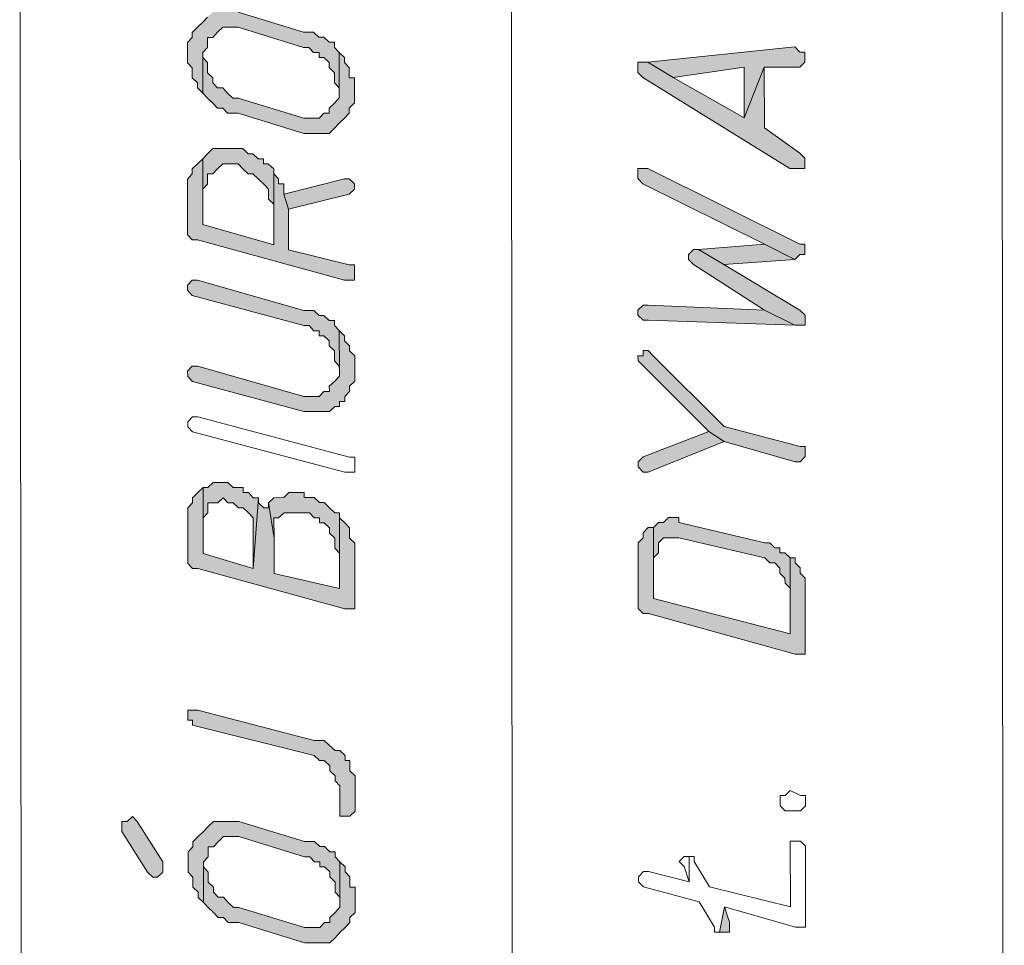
# Model space of a CAD drawing. Header units: inches. Extents: x -5850 to 5646, y 8947 to 13007.
# Tile 32 of 256: x -3538 to -3456, y 9702 to 9780. Entities that reach past the tile are written whole.
import ezdxf

# ---------------------------------------------------------------- set-up
doc = ezdxf.new("R2010")
doc.units = ezdxf.units.IN
doc.header["$MEASUREMENT"] = 0
for name, color, linetype in [('at_Entity', 7, 'Continuous'), ('at_Rect', 7, 'Continuous'), ('at_Solid', 7, 'Continuous')]:
    doc.layers.add(name, color=color, linetype=linetype)

msp = doc.modelspace()

# ---------------------------------------------------------------- hatches: boundary and pattern name
at = {"layer": 'at_Solid', "lineweight": 20}
for points in [[(-3523.782, 9776.776), (-3523.782, 9775.934), (-3523.391, 9775.511), (-3523.39, 9774.663), (-3522.944, 9774.245), (-3522.943, 9773.821), (-3522.497, 9773.398), (-3522.5, 9776.777), (-3522.11, 9777.201), (-3522.111, 9778.049), (-3521.664, 9778.049), (-3521.275, 9778.468), (-3520.829, 9778.892), (-3519.546, 9778.893), (-3514.08, 9777.209), (-3513.634, 9777.209), (-3513.243, 9776.786), (-3512.797, 9776.786), (-3512.796, 9776.362), (-3512.406, 9776.362), (-3511.96, 9775.945), (-3511.959, 9775.521), (-3511.513, 9775.097), (-3511.512, 9774.255), (-3511.121, 9773.832), (-3511.121, 9773.408), (-3511.124, 9776.787), (-3511.515, 9777.211), (-3511.515, 9777.635), (-3511.961, 9777.634), (-3512.408, 9778.058), (-3512.798, 9778.057), (-3513.244, 9778.475), (-3514.081, 9778.474), (-3519.547, 9780.159), (-3521.666, 9780.157), (-3522.112, 9779.733), (-3522.502, 9779.315), (-3522.948, 9778.89), (-3523.394, 9778.466), (-3523.393, 9778.048), (-3523.783, 9777.624), (-3523.783, 9777.2)], [(-3485.349, 9775.968), (-3483.234, 9774.699), (-3477.324, 9775.552), (-3477.32, 9771.33), (-3475.634, 9775.553), (-3472.673, 9775.556), (-3472.256, 9775.98), (-3472.256, 9776.822), (-3472.675, 9776.822), (-3473.099, 9777.245)], [(-3522.497, 9773.398), (-3522.106, 9772.98), (-3521.66, 9772.557), (-3521.269, 9772.133), (-3520.823, 9772.134), (-3520.432, 9771.71), (-3519.54, 9771.711), (-3514.073, 9770.026), (-3511.954, 9770.028), (-3511.509, 9770.452), (-3511.119, 9770.876), (-3510.673, 9771.301), (-3510.283, 9771.719), (-3510.283, 9772.143), (-3509.838, 9772.567), (-3509.838, 9773.409), (-3509.839, 9774.675), (-3510.286, 9774.675), (-3510.286, 9775.522), (-3510.677, 9775.946), (-3510.677, 9776.364), (-3511.124, 9776.787), (-3511.121, 9773.408), (-3511.121, 9772.99), (-3511.511, 9772.566), (-3511.956, 9772.142), (-3511.956, 9771.718), (-3512.402, 9771.717), (-3512.792, 9771.299), (-3514.075, 9771.298), (-3519.541, 9772.982), (-3519.987, 9772.982), (-3520.434, 9773.4), (-3520.824, 9773.823), (-3521.27, 9773.823), (-3521.661, 9774.246), (-3521.661, 9774.665), (-3522.108, 9775.088), (-3522.109, 9775.936), (-3522.499, 9776.353), (-3522.5, 9776.777)], [(-3486.196, 9775.544), (-3486.196, 9775.12), (-3485.772, 9774.697), (-3473.513, 9767.107), (-3472.248, 9767.108), (-3472.248, 9767.956), (-3472.667, 9768.373), (-3475.63, 9770.484), (-3475.634, 9775.553), (-3477.32, 9771.33), (-3483.234, 9774.699), (-3485.349, 9775.968), (-3486.197, 9775.968)], [(-3522.492, 9767.911), (-3522.49, 9765.373), (-3522.1, 9765.798), (-3522.1, 9766.64), (-3521.654, 9766.64), (-3521.264, 9767.064), (-3520.819, 9767.488), (-3519.536, 9767.49), (-3519.145, 9767.066), (-3518.699, 9766.643), (-3518.308, 9766.643), (-3517.862, 9766.225), (-3517.415, 9765.802), (-3517.025, 9765.378), (-3517.024, 9764.531), (-3516.578, 9764.113), (-3516.574, 9760.734), (-3516.58, 9767.068), (-3517.027, 9767.492), (-3517.417, 9767.491), (-3517.417, 9767.915), (-3517.863, 9767.915), (-3518.31, 9768.333), (-3518.7, 9768.332), (-3519.147, 9768.756), (-3521.656, 9768.754), (-3522.102, 9768.329)], [(-3523.772, 9765.372), (-3523.769, 9761.993), (-3523.769, 9761.569), (-3523.378, 9761.151), (-3522.932, 9761.152), (-3510.661, 9757.783), (-3509.824, 9757.784), (-3509.825, 9758.626), (-3509.826, 9759.05), (-3510.272, 9759.05), (-3515.347, 9760.311), (-3515.35, 9763.69), (-3515.742, 9764.956), (-3515.743, 9765.803), (-3516.189, 9765.803), (-3516.189, 9766.227), (-3516.58, 9766.645), (-3516.58, 9767.068), (-3516.574, 9760.734), (-3522.487, 9762.418), (-3522.492, 9767.911), (-3522.938, 9767.487), (-3523.383, 9767.062), (-3523.383, 9766.639), (-3523.773, 9766.22), (-3523.773, 9765.796)], [(-3486.188, 9766.672), (-3486.188, 9766.254), (-3485.764, 9765.83), (-3475.621, 9760.77), (-3473.083, 9759.501), (-3472.659, 9759.925), (-3472.241, 9759.926), (-3472.242, 9760.773), (-3472.66, 9760.773), (-3485.341, 9767.096), (-3486.189, 9767.096)], [(-3515.742, 9764.956), (-3515.35, 9763.69), (-3510.277, 9764.961), (-3509.831, 9765.385), (-3509.832, 9765.809), (-3510.278, 9766.232), (-3510.668, 9766.232)], [(-3481.114, 9760.341), (-3478.999, 9759.078), (-3473.083, 9759.501), (-3475.621, 9760.77)], [(-3481.955, 9759.493), (-3481.531, 9759.075), (-3475.616, 9755.277), (-3473.078, 9754.014), (-3472.236, 9754.015), (-3472.237, 9754.857), (-3472.655, 9755.28), (-3478.999, 9759.078), (-3481.114, 9760.341), (-3481.532, 9760.341), (-3481.955, 9759.917)], [(-3523.765, 9756.924), (-3523.374, 9756.501), (-3514.059, 9753.977), (-3513.613, 9753.978), (-3513.222, 9753.554), (-3512.776, 9753.555), (-3512.776, 9753.131), (-3512.385, 9753.131), (-3511.939, 9752.713), (-3511.939, 9752.289), (-3511.492, 9751.866), (-3511.491, 9751.024), (-3511.101, 9750.601), (-3511.1, 9750.177), (-3511.103, 9753.556), (-3511.494, 9753.98), (-3511.494, 9754.398), (-3511.94, 9754.397), (-3512.387, 9754.821), (-3512.777, 9754.82), (-3513.224, 9755.244), (-3514.06, 9755.243), (-3522.929, 9757.772), (-3523.375, 9757.772), (-3523.765, 9757.348)], [(-3486.178, 9754.844), (-3485.754, 9754.421), (-3485.33, 9754.421), (-3473.078, 9754.014), (-3475.616, 9755.277), (-3485.331, 9755.693), (-3485.755, 9755.692), (-3486.178, 9755.268)], [(-3523.758, 9749.742), (-3523.368, 9749.318), (-3514.053, 9746.795), (-3511.934, 9746.797), (-3511.488, 9747.221), (-3511.098, 9747.221), (-3511.098, 9747.645), (-3510.652, 9747.645), (-3510.652, 9748.064), (-3510.262, 9748.488), (-3510.263, 9748.912), (-3509.817, 9749.33), (-3509.818, 9750.178), (-3509.819, 9751.444), (-3510.265, 9751.867), (-3510.266, 9752.291), (-3510.656, 9752.714), (-3510.657, 9753.133), (-3511.103, 9753.556), (-3511.1, 9750.177), (-3511.1, 9749.753), (-3511.49, 9749.329), (-3511.936, 9748.91), (-3511.935, 9748.486), (-3512.381, 9748.486), (-3512.771, 9748.062), (-3514.054, 9748.061), (-3522.923, 9750.59), (-3523.369, 9750.59), (-3523.759, 9750.165)], [(-3486.174, 9751.047), (-3485.75, 9750.623), (-3480.252, 9745.135), (-3478.986, 9744.294), (-3473.068, 9742.61), (-3472.644, 9742.61), (-3472.226, 9743.035), (-3472.227, 9743.453), (-3472.227, 9743.877), (-3472.645, 9743.876), (-3478.987, 9745.56), (-3484.903, 9751.466), (-3485.327, 9751.889), (-3485.751, 9751.889), (-3485.751, 9751.465), (-3486.175, 9751.465)], [(-3486.166, 9742.175), (-3485.742, 9741.751), (-3485.318, 9741.751), (-3478.986, 9744.294), (-3480.252, 9745.135), (-3485.743, 9743.023), (-3486.167, 9742.598)], [(-3523.748, 9737.92), (-3523.745, 9734.54), (-3523.744, 9734.117), (-3523.354, 9733.693), (-3522.907, 9733.693), (-3510.636, 9730.325), (-3509.8, 9730.326), (-3509.804, 9734.553), (-3509.805, 9735.819), (-3510.251, 9736.236), (-3510.252, 9737.084), (-3510.643, 9737.508), (-3511.089, 9737.931), (-3511.09, 9738.349), (-3511.084, 9732.014), (-3516.55, 9733.275), (-3516.553, 9736.231), (-3517.001, 9739.192), (-3517.001, 9738.768), (-3517.391, 9738.767), (-3517.838, 9739.191), (-3517.838, 9739.609), (-3518.279, 9733.698), (-3522.462, 9734.96), (-3522.467, 9740.452), (-3522.913, 9740.028), (-3523.359, 9739.604), (-3523.358, 9739.186), (-3523.748, 9738.762), (-3523.748, 9738.338)], [(-3522.467, 9740.452), (-3522.465, 9737.921), (-3522.075, 9738.339), (-3522.076, 9739.187), (-3521.239, 9739.188), (-3520.794, 9739.606), (-3520.403, 9739.188), (-3519.957, 9739.189), (-3519.51, 9738.765), (-3519.12, 9738.766), (-3518.674, 9738.342), (-3518.283, 9737.925), (-3518.279, 9733.698), (-3517.838, 9739.609), (-3518.284, 9739.609), (-3518.675, 9740.032), (-3519.121, 9740.032), (-3519.122, 9740.455), (-3519.958, 9740.455), (-3520.404, 9740.878), (-3521.631, 9740.877), (-3522.077, 9740.453)], [(-3517.001, 9739.192), (-3516.553, 9736.231), (-3516.554, 9737.926), (-3516.164, 9737.926), (-3515.718, 9738.345), (-3513.599, 9738.347), (-3513.208, 9737.929), (-3512.762, 9737.929), (-3512.762, 9737.506), (-3512.371, 9737.506), (-3511.925, 9737.083), (-3511.925, 9736.659), (-3511.478, 9736.235), (-3511.477, 9735.393), (-3511.087, 9734.97), (-3511.084, 9732.014), (-3511.09, 9738.349), (-3511.48, 9738.349), (-3511.926, 9738.772), (-3512.373, 9739.196), (-3512.763, 9739.195), (-3513.21, 9739.613), (-3514.046, 9739.612), (-3514.047, 9740.036), (-3515.329, 9740.035), (-3515.719, 9739.611), (-3516.556, 9739.61)], [(-3484.89, 9737.107), (-3484.888, 9734.575), (-3484.47, 9734.994), (-3484.471, 9735.841), (-3484.048, 9736.26), (-3482.776, 9736.261), (-3475.598, 9734.583), (-3475.174, 9734.16), (-3474.75, 9734.16), (-3474.331, 9733.737), (-3474.331, 9733.313), (-3473.907, 9732.895), (-3473.906, 9732.471), (-3473.482, 9732.048), (-3473.479, 9728.245), (-3473.484, 9734.585), (-3473.909, 9735.003), (-3474.332, 9735.003), (-3474.333, 9735.426), (-3474.751, 9735.426), (-3475.175, 9735.85), (-3475.599, 9735.849), (-3482.777, 9737.532), (-3482.778, 9737.956), (-3483.625, 9737.955), (-3484.049, 9737.531), (-3484.473, 9737.531)], [(-3486.16, 9734.992), (-3486.156, 9730.771), (-3486.156, 9730.347), (-3485.732, 9729.924), (-3485.308, 9729.924), (-3473.053, 9726.556), (-3472.211, 9726.556), (-3472.217, 9732.897), (-3472.636, 9733.315), (-3472.636, 9733.738), (-3473.06, 9734.162), (-3473.061, 9734.586), (-3473.484, 9734.585), (-3473.479, 9728.245), (-3484.885, 9731.19), (-3484.89, 9737.107), (-3485.314, 9737.106), (-3485.738, 9736.682), (-3485.737, 9736.258), (-3486.161, 9735.84), (-3486.16, 9735.416)], [(-3523.733, 9721.441), (-3523.733, 9721.018), (-3523.342, 9721.018), (-3523.342, 9720.6), (-3513.191, 9718.071), (-3512.744, 9717.654), (-3512.354, 9717.654), (-3511.907, 9717.231), (-3511.907, 9716.807), (-3511.46, 9716.383), (-3511.46, 9715.96), (-3511.069, 9715.542), (-3511.067, 9713.004), (-3510.231, 9713.005), (-3509.785, 9713.429), (-3509.786, 9715.119), (-3509.787, 9716.385), (-3510.234, 9716.808), (-3510.235, 9717.656), (-3510.625, 9717.655), (-3510.625, 9718.074), (-3511.072, 9718.497), (-3511.462, 9718.497), (-3511.909, 9718.92), (-3512.355, 9719.344), (-3513.192, 9719.343), (-3522.897, 9721.866), (-3523.733, 9721.865)], [(-3529.245, 9712.146), (-3529.245, 9711.722), (-3527.123, 9708.345), (-3526.676, 9707.921), (-3526.286, 9707.922), (-3525.84, 9708.346), (-3525.841, 9709.194), (-3527.963, 9712.571), (-3528.354, 9712.989), (-3528.8, 9712.57), (-3529.246, 9712.57)], [(-3523.722, 9709.196), (-3523.721, 9708.348), (-3523.331, 9707.924), (-3523.33, 9707.082), (-3522.883, 9706.659), (-3522.883, 9706.235), (-3522.436, 9705.812), (-3522.439, 9709.197), (-3522.05, 9709.621), (-3522.05, 9710.463), (-3521.604, 9710.463), (-3521.214, 9710.882), (-3520.768, 9711.306), (-3519.486, 9711.307), (-3514.019, 9709.628), (-3513.573, 9709.628), (-3513.183, 9709.205), (-3512.737, 9709.205), (-3512.736, 9708.782), (-3512.346, 9708.782), (-3511.899, 9708.358), (-3511.899, 9707.935), (-3511.452, 9707.517), (-3511.452, 9706.669), (-3511.061, 9706.246), (-3511.061, 9705.822), (-3511.064, 9709.207), (-3511.454, 9709.63), (-3511.455, 9710.049), (-3511.901, 9710.048), (-3512.347, 9710.472), (-3512.738, 9710.471), (-3513.184, 9710.889), (-3514.021, 9710.888), (-3519.487, 9712.579), (-3521.606, 9712.577), (-3522.052, 9712.153), (-3522.442, 9711.728), (-3522.887, 9711.304), (-3523.333, 9710.88), (-3523.333, 9710.462), (-3523.723, 9710.038), (-3523.722, 9709.619)], [(-3522.436, 9705.812), (-3522.046, 9705.394), (-3521.599, 9704.97), (-3521.209, 9704.553), (-3520.762, 9704.553), (-3520.372, 9704.13), (-3519.479, 9704.13), (-3514.013, 9702.446), (-3511.894, 9702.447), (-3511.448, 9702.866), (-3511.058, 9703.29), (-3510.613, 9703.714), (-3510.223, 9704.139), (-3510.223, 9704.562), (-3509.777, 9704.981), (-3509.778, 9705.823), (-3509.779, 9707.094), (-3510.225, 9707.094), (-3510.226, 9707.936), (-3510.617, 9708.36), (-3510.617, 9708.783), (-3511.064, 9709.207), (-3511.061, 9705.822), (-3511.06, 9705.404), (-3511.45, 9704.98), (-3511.896, 9704.561), (-3511.896, 9704.137), (-3512.342, 9704.137), (-3512.732, 9703.713), (-3514.014, 9703.711), (-3519.481, 9705.396), (-3519.927, 9705.396), (-3520.373, 9705.814), (-3520.764, 9706.237), (-3521.21, 9706.237), (-3521.601, 9706.66), (-3521.601, 9707.084), (-3522.048, 9707.507), (-3522.048, 9708.349), (-3522.439, 9708.773), (-3522.439, 9709.197)], [(-3479.373, 9703.319), (-3478.525, 9703.319), (-3478.526, 9703.743), (-3478.526, 9704.167), (-3478.951, 9705.432)]]:
    msp.add_hatch(color=7, dxfattribs=at).paths.add_polyline_path(points)

# ---------------------------------------------------------------- linework, layer by layer
at = {"layer": 'at_Entity', "color": 7, "lineweight": 20}
for p, q in [((-3496.556, 9574.895), (-3496.785, 9831.293)), ((-3522.112, 9779.733), (-3522.502, 9779.315)), ((-3514.081, 9778.474), (-3519.547, 9780.159)), ((-3522.948, 9778.89), (-3523.394, 9778.466)), ((-3522.502, 9779.315), (-3522.948, 9778.89)), ((-3522.948, 9778.89), (-3522.948, 9778.89)), ((-3521.275, 9778.468), (-3520.829, 9778.892)), ((-3520.829, 9778.892), (-3519.546, 9778.893)), ((-3519.546, 9778.893), (-3514.08, 9777.209)), ((-3523.393, 9778.048), (-3523.783, 9777.624)), ((-3523.394, 9778.466), (-3523.393, 9778.048)), ((-3522.11, 9777.201), (-3522.111, 9778.049)), ((-3522.111, 9778.049), (-3521.664, 9778.049)), ((-3521.664, 9778.049), (-3521.275, 9778.468)), ((-3521.275, 9778.468), (-3521.275, 9778.468)), ((-3513.244, 9778.475), (-3514.081, 9778.474)), ((-3512.798, 9778.057), (-3513.244, 9778.475)), ((-3512.408, 9778.058), (-3512.798, 9778.057)), ((-3511.961, 9777.634), (-3512.408, 9778.058)), ((-3523.783, 9777.624), (-3523.783, 9777.2)), ((-3523.783, 9777.2), (-3523.782, 9776.776)), ((-3522.5, 9776.777), (-3522.11, 9777.201)), ((-3514.08, 9777.209), (-3513.634, 9777.209)), ((-3513.634, 9777.209), (-3513.243, 9776.786)), ((-3511.515, 9777.635), (-3511.961, 9777.634)), ((-3511.515, 9777.211), (-3511.515, 9777.635)), ((-3511.124, 9776.787), (-3511.515, 9777.211)), ((-3473.099, 9777.245), (-3485.349, 9775.968)), ((-3472.675, 9776.822), (-3473.099, 9777.245)), ((-3523.782, 9776.776), (-3523.782, 9775.934)), ((-3522.499, 9776.353), (-3522.5, 9776.777)), ((-3522.5, 9776.777), (-3522.497, 9773.398)), ((-3522.497, 9773.398), (-3522.5, 9776.777)), ((-3522.5, 9776.777), (-3522.5, 9776.777)), ((-3522.109, 9775.936), (-3522.499, 9776.353)), ((-3513.243, 9776.786), (-3512.797, 9776.786)), ((-3512.797, 9776.786), (-3512.796, 9776.362)), ((-3512.796, 9776.362), (-3512.406, 9776.362)), ((-3512.406, 9776.362), (-3511.96, 9775.945)), ((-3510.677, 9776.364), (-3511.124, 9776.787)), ((-3511.124, 9776.787), (-3511.121, 9773.408)), ((-3511.121, 9773.408), (-3511.124, 9776.787)), ((-3510.677, 9775.946), (-3510.677, 9776.364)), ((-3472.256, 9776.822), (-3472.675, 9776.822)), ((-3472.256, 9775.98), (-3472.256, 9776.822)), ((-3523.782, 9775.934), (-3523.391, 9775.511)), ((-3523.391, 9775.511), (-3523.39, 9774.663)), ((-3522.108, 9775.088), (-3522.109, 9775.936)), ((-3511.96, 9775.945), (-3511.959, 9775.521)), ((-3511.959, 9775.521), (-3511.513, 9775.097)), ((-3510.286, 9775.522), (-3510.677, 9775.946)), ((-3510.286, 9774.675), (-3510.286, 9775.522)), ((-3485.349, 9775.968), (-3486.197, 9775.968)), ((-3486.197, 9775.968), (-3486.196, 9775.544)), ((-3486.196, 9775.544), (-3486.196, 9775.12)), ((-3485.349, 9775.968), (-3483.234, 9774.699)), ((-3483.234, 9774.699), (-3485.349, 9775.968)), ((-3483.234, 9774.699), (-3477.324, 9775.552)), ((-3477.324, 9775.552), (-3477.32, 9771.33)), ((-3477.32, 9771.33), (-3475.634, 9775.553)), ((-3475.634, 9775.553), (-3477.32, 9771.33)), ((-3475.634, 9775.553), (-3472.673, 9775.556)), ((-3475.63, 9770.484), (-3475.634, 9775.553)), ((-3472.673, 9775.556), (-3472.256, 9775.98)), ((-3523.39, 9774.663), (-3522.944, 9774.245)), ((-3521.661, 9774.665), (-3522.108, 9775.088)), ((-3521.661, 9774.246), (-3521.661, 9774.665)), ((-3511.513, 9775.097), (-3511.512, 9774.255)), ((-3509.839, 9774.675), (-3510.286, 9774.675)), ((-3509.838, 9773.409), (-3509.839, 9774.675)), ((-3486.196, 9775.12), (-3485.772, 9774.697)), ((-3485.772, 9774.697), (-3473.513, 9767.107)), ((-3477.32, 9771.33), (-3483.234, 9774.699)), ((-3522.944, 9774.245), (-3522.943, 9773.821)), ((-3522.943, 9773.821), (-3522.497, 9773.398)), ((-3521.27, 9773.823), (-3521.661, 9774.246)), ((-3520.824, 9773.823), (-3521.27, 9773.823)), ((-3520.434, 9773.4), (-3520.824, 9773.823)), ((-3511.512, 9774.255), (-3511.121, 9773.832)), ((-3511.121, 9773.832), (-3511.121, 9773.408)), ((-3522.497, 9773.398), (-3522.106, 9772.98)), ((-3522.106, 9772.98), (-3521.66, 9772.557)), ((-3519.987, 9772.982), (-3520.434, 9773.4)), ((-3520.434, 9773.4), (-3520.434, 9773.4)), ((-3519.541, 9772.982), (-3519.987, 9772.982)), ((-3514.075, 9771.298), (-3519.541, 9772.982)), ((-3511.121, 9772.99), (-3511.511, 9772.566)), ((-3511.121, 9773.408), (-3511.121, 9772.99)), ((-3509.838, 9772.567), (-3509.838, 9773.409)), ((-3521.66, 9772.557), (-3521.66, 9772.557)), ((-3521.66, 9772.557), (-3521.269, 9772.133)), ((-3521.269, 9772.133), (-3520.823, 9772.134)), ((-3520.823, 9772.134), (-3520.432, 9771.71)), ((-3511.511, 9772.566), (-3511.956, 9772.142)), ((-3511.956, 9772.142), (-3511.956, 9771.718)), ((-3511.511, 9772.566), (-3511.511, 9772.566)), ((-3510.283, 9772.143), (-3509.838, 9772.567)), ((-3510.283, 9771.719), (-3510.283, 9772.143)), ((-3520.432, 9771.71), (-3519.54, 9771.711)), ((-3519.54, 9771.711), (-3514.073, 9770.026)), ((-3512.792, 9771.299), (-3514.075, 9771.298)), ((-3512.402, 9771.717), (-3512.792, 9771.299)), ((-3511.956, 9771.718), (-3512.402, 9771.717)), ((-3511.119, 9770.876), (-3510.673, 9771.301)), ((-3510.673, 9771.301), (-3510.283, 9771.719)), ((-3511.509, 9770.452), (-3511.119, 9770.876)), ((-3511.119, 9770.876), (-3511.119, 9770.876)), ((-3472.667, 9768.373), (-3475.63, 9770.484)), ((-3514.073, 9770.026), (-3511.954, 9770.028)), ((-3511.954, 9770.028), (-3511.509, 9770.452)), ((-3511.509, 9770.452), (-3511.509, 9770.452)), ((-3522.102, 9768.329), (-3522.492, 9767.911)), ((-3521.656, 9768.754), (-3522.102, 9768.329)), ((-3522.102, 9768.329), (-3522.102, 9768.329)), ((-3519.147, 9768.756), (-3521.656, 9768.754)), ((-3518.7, 9768.332), (-3519.147, 9768.756)), ((-3518.31, 9768.333), (-3518.7, 9768.332)), ((-3517.863, 9767.915), (-3518.31, 9768.333)), ((-3472.248, 9767.956), (-3472.667, 9768.373)), ((-3522.938, 9767.487), (-3523.383, 9767.062)), ((-3522.492, 9767.911), (-3522.938, 9767.487)), ((-3522.938, 9767.487), (-3522.938, 9767.487)), ((-3522.492, 9767.911), (-3522.49, 9765.373)), ((-3522.487, 9762.418), (-3522.492, 9767.911)), ((-3521.264, 9767.064), (-3520.819, 9767.488)), ((-3520.819, 9767.488), (-3519.536, 9767.49)), ((-3519.536, 9767.49), (-3519.145, 9767.066)), ((-3517.417, 9767.915), (-3517.863, 9767.915)), ((-3517.417, 9767.491), (-3517.417, 9767.915)), ((-3517.027, 9767.492), (-3517.417, 9767.491)), ((-3516.58, 9767.068), (-3517.027, 9767.492)), ((-3472.248, 9767.108), (-3472.248, 9767.956)), ((-3472.248, 9767.956), (-3472.248, 9767.956)), ((-3523.383, 9766.639), (-3523.773, 9766.22)), ((-3523.383, 9767.062), (-3523.383, 9766.639)), ((-3522.1, 9765.798), (-3522.1, 9766.64)), ((-3522.1, 9766.64), (-3521.654, 9766.64)), ((-3521.654, 9766.64), (-3521.264, 9767.064)), ((-3521.264, 9767.064), (-3521.264, 9767.064)), ((-3519.145, 9767.066), (-3519.145, 9767.066)), ((-3519.145, 9767.066), (-3518.699, 9766.643)), ((-3518.699, 9766.643), (-3518.308, 9766.643)), ((-3518.308, 9766.643), (-3517.862, 9766.225)), ((-3516.574, 9760.734), (-3516.58, 9767.068)), ((-3516.58, 9766.645), (-3516.58, 9767.068)), ((-3516.58, 9767.068), (-3516.574, 9760.734)), ((-3516.189, 9766.227), (-3516.58, 9766.645)), ((-3485.341, 9767.096), (-3486.189, 9767.096)), ((-3486.189, 9767.096), (-3486.188, 9766.672)), ((-3486.188, 9766.672), (-3486.188, 9766.254)), ((-3472.66, 9760.773), (-3485.341, 9767.096)), ((-3473.513, 9767.107), (-3472.248, 9767.108)), ((-3523.773, 9766.22), (-3523.773, 9765.796)), ((-3523.773, 9765.796), (-3523.772, 9765.372)), ((-3522.49, 9765.373), (-3522.1, 9765.798)), ((-3517.862, 9766.225), (-3517.415, 9765.802)), ((-3517.415, 9765.802), (-3517.415, 9765.802)), ((-3517.415, 9765.802), (-3517.025, 9765.378)), ((-3516.189, 9765.803), (-3516.189, 9766.227)), ((-3515.743, 9765.803), (-3516.189, 9765.803)), ((-3515.742, 9764.956), (-3515.743, 9765.803)), ((-3510.668, 9766.232), (-3515.742, 9764.956)), ((-3510.278, 9766.232), (-3510.668, 9766.232)), ((-3509.832, 9765.809), (-3510.278, 9766.232)), ((-3509.831, 9765.385), (-3509.832, 9765.809)), ((-3509.832, 9765.809), (-3509.832, 9765.809)), ((-3486.188, 9766.254), (-3485.764, 9765.83)), ((-3485.764, 9765.83), (-3475.621, 9760.77)), ((-3523.772, 9765.372), (-3523.769, 9761.993)), ((-3522.49, 9765.373), (-3522.49, 9765.373)), ((-3517.025, 9765.378), (-3517.024, 9764.531)), ((-3515.742, 9764.956), (-3515.35, 9763.69)), ((-3515.35, 9763.69), (-3515.742, 9764.956)), ((-3515.35, 9763.69), (-3510.277, 9764.961)), ((-3510.277, 9764.961), (-3509.831, 9765.385)), ((-3510.277, 9764.961), (-3510.277, 9764.961)), ((-3517.024, 9764.531), (-3516.578, 9764.113)), ((-3516.578, 9764.113), (-3516.574, 9760.734)), ((-3515.347, 9760.311), (-3515.35, 9763.69)), ((-3516.574, 9760.734), (-3522.487, 9762.418)), ((-3523.769, 9761.993), (-3523.769, 9761.569)), ((-3523.769, 9761.569), (-3523.378, 9761.151)), ((-3523.378, 9761.151), (-3522.932, 9761.152)), ((-3522.932, 9761.152), (-3510.661, 9757.783)), ((-3475.621, 9760.77), (-3481.114, 9760.341)), ((-3473.083, 9759.501), (-3475.621, 9760.77)), ((-3475.621, 9760.77), (-3473.083, 9759.501)), ((-3472.242, 9760.773), (-3472.66, 9760.773)), ((-3472.241, 9759.926), (-3472.242, 9760.773)), ((-3510.272, 9759.05), (-3515.347, 9760.311)), ((-3481.532, 9760.341), (-3481.955, 9759.917)), ((-3481.955, 9759.917), (-3481.955, 9759.493)), ((-3481.114, 9760.341), (-3481.532, 9760.341)), ((-3481.114, 9760.341), (-3478.999, 9759.078)), ((-3478.999, 9759.078), (-3481.114, 9760.341)), ((-3473.083, 9759.501), (-3472.659, 9759.925)), ((-3472.659, 9759.925), (-3472.241, 9759.926)), ((-3509.826, 9759.05), (-3510.272, 9759.05)), ((-3509.825, 9758.626), (-3509.826, 9759.05)), ((-3481.955, 9759.493), (-3481.955, 9759.493)), ((-3481.955, 9759.493), (-3481.531, 9759.075)), ((-3481.531, 9759.075), (-3475.616, 9755.277)), ((-3478.999, 9759.078), (-3473.083, 9759.501)), ((-3472.655, 9755.28), (-3478.999, 9759.078)), ((-3509.824, 9757.784), (-3509.825, 9758.626)), ((-3523.375, 9757.772), (-3523.765, 9757.348)), ((-3523.765, 9757.348), (-3523.765, 9756.924)), ((-3522.929, 9757.772), (-3523.375, 9757.772)), ((-3514.06, 9755.243), (-3522.929, 9757.772)), ((-3510.661, 9757.783), (-3509.824, 9757.784)), ((-3523.765, 9756.924), (-3523.765, 9756.924)), ((-3523.765, 9756.924), (-3523.374, 9756.501)), ((-3523.374, 9756.501), (-3523.374, 9756.501)), ((-3523.374, 9756.501), (-3514.059, 9753.977)), ((-3485.755, 9755.692), (-3486.178, 9755.268)), ((-3485.331, 9755.693), (-3485.755, 9755.692)), ((-3475.616, 9755.277), (-3485.331, 9755.693)), ((-3513.224, 9755.244), (-3514.06, 9755.243)), ((-3512.777, 9754.82), (-3513.224, 9755.244)), ((-3486.178, 9755.268), (-3486.178, 9754.844)), ((-3475.616, 9755.277), (-3473.078, 9754.014)), ((-3473.078, 9754.014), (-3475.616, 9755.277)), ((-3472.237, 9754.857), (-3472.655, 9755.28)), ((-3472.236, 9754.015), (-3472.237, 9754.857)), ((-3512.387, 9754.821), (-3512.777, 9754.82)), ((-3511.94, 9754.397), (-3512.387, 9754.821)), ((-3511.494, 9754.398), (-3511.94, 9754.397)), ((-3511.494, 9753.98), (-3511.494, 9754.398)), ((-3486.178, 9754.844), (-3486.178, 9754.844)), ((-3486.178, 9754.844), (-3485.754, 9754.421)), ((-3485.754, 9754.421), (-3485.33, 9754.421)), ((-3485.33, 9754.421), (-3473.078, 9754.014)), ((-3514.059, 9753.977), (-3513.613, 9753.978)), ((-3513.613, 9753.978), (-3513.222, 9753.554)), ((-3513.222, 9753.554), (-3512.776, 9753.555)), ((-3512.776, 9753.555), (-3512.776, 9753.131)), ((-3511.103, 9753.556), (-3511.494, 9753.98)), ((-3511.1, 9750.177), (-3511.103, 9753.556)), ((-3510.657, 9753.133), (-3511.103, 9753.556)), ((-3511.103, 9753.556), (-3511.1, 9750.177)), ((-3473.078, 9754.014), (-3472.236, 9754.015)), ((-3512.776, 9753.131), (-3512.385, 9753.131)), ((-3512.385, 9753.131), (-3511.939, 9752.713)), ((-3511.939, 9752.713), (-3511.939, 9752.289)), ((-3510.656, 9752.714), (-3510.657, 9753.133)), ((-3510.266, 9752.291), (-3510.656, 9752.714)), ((-3511.939, 9752.289), (-3511.492, 9751.866)), ((-3511.492, 9751.866), (-3511.491, 9751.024)), ((-3510.265, 9751.867), (-3510.266, 9752.291)), ((-3509.819, 9751.444), (-3510.265, 9751.867)), ((-3485.327, 9751.889), (-3485.751, 9751.889)), ((-3485.751, 9751.889), (-3485.751, 9751.465)), ((-3484.903, 9751.466), (-3485.327, 9751.889)), ((-3511.491, 9751.024), (-3511.101, 9750.601)), ((-3509.818, 9750.178), (-3509.819, 9751.444)), ((-3485.751, 9751.465), (-3486.175, 9751.465)), ((-3486.175, 9751.465), (-3486.174, 9751.047)), ((-3486.174, 9751.047), (-3486.174, 9751.047)), ((-3486.174, 9751.047), (-3485.75, 9750.623)), ((-3478.987, 9745.56), (-3484.903, 9751.466)), ((-3484.903, 9751.466), (-3484.903, 9751.466)), ((-3523.369, 9750.59), (-3523.759, 9750.165)), ((-3523.759, 9750.165), (-3523.758, 9749.742)), ((-3522.923, 9750.59), (-3523.369, 9750.59)), ((-3514.054, 9748.061), (-3522.923, 9750.59)), ((-3511.101, 9750.601), (-3511.1, 9750.177)), ((-3511.1, 9750.177), (-3511.1, 9749.753)), ((-3509.817, 9749.33), (-3509.818, 9750.178)), ((-3485.75, 9750.623), (-3480.252, 9745.135)), ((-3523.758, 9749.742), (-3523.758, 9749.742)), ((-3523.758, 9749.742), (-3523.368, 9749.318)), ((-3523.368, 9749.318), (-3523.368, 9749.318)), ((-3523.368, 9749.318), (-3514.053, 9746.795)), ((-3511.49, 9749.329), (-3511.936, 9748.91)), ((-3511.1, 9749.753), (-3511.49, 9749.329)), ((-3511.49, 9749.329), (-3511.49, 9749.329)), ((-3510.263, 9748.912), (-3509.817, 9749.33)), ((-3512.381, 9748.486), (-3512.771, 9748.062)), ((-3511.935, 9748.486), (-3512.381, 9748.486)), ((-3511.936, 9748.91), (-3511.935, 9748.486)), ((-3510.652, 9748.064), (-3510.262, 9748.488)), ((-3510.262, 9748.488), (-3510.263, 9748.912)), ((-3512.771, 9748.062), (-3514.054, 9748.061)), ((-3511.098, 9747.221), (-3511.098, 9747.645)), ((-3511.098, 9747.645), (-3510.652, 9747.645)), ((-3510.652, 9747.645), (-3510.652, 9748.064)), ((-3514.053, 9746.795), (-3511.934, 9746.797)), ((-3511.934, 9746.797), (-3511.488, 9747.221)), ((-3511.488, 9747.221), (-3511.098, 9747.221)), ((-3523.755, 9745.944), (-3523.365, 9746.363)), ((-3523.754, 9745.52), (-3523.755, 9745.944)), ((-3523.365, 9746.363), (-3522.919, 9746.363)), ((-3522.919, 9746.363), (-3510.257, 9743.001)), ((-3522.919, 9746.363), (-3522.919, 9746.363)), ((-3523.364, 9745.097), (-3523.754, 9745.52)), ((-3510.647, 9741.729), (-3523.364, 9745.097)), ((-3523.364, 9745.097), (-3523.364, 9745.097)), ((-3480.252, 9745.135), (-3485.743, 9743.023)), ((-3480.252, 9745.135), (-3478.986, 9744.294)), ((-3478.986, 9744.294), (-3480.252, 9745.135)), ((-3472.645, 9743.876), (-3478.987, 9745.56)), ((-3485.318, 9741.751), (-3478.986, 9744.294)), ((-3478.986, 9744.294), (-3473.068, 9742.61)), ((-3472.227, 9743.877), (-3472.645, 9743.876)), ((-3472.227, 9743.453), (-3472.227, 9743.877)), ((-3472.226, 9743.035), (-3472.227, 9743.453)), ((-3510.257, 9743.001), (-3509.811, 9743.001)), ((-3509.811, 9743.001), (-3509.811, 9742.577)), ((-3509.811, 9742.577), (-3509.81, 9741.73)), ((-3485.743, 9743.023), (-3486.167, 9742.598)), ((-3486.167, 9742.598), (-3486.166, 9742.175)), ((-3485.743, 9743.023), (-3485.743, 9743.023)), ((-3473.068, 9742.61), (-3472.644, 9742.61)), ((-3472.644, 9742.61), (-3472.226, 9743.035)), ((-3509.81, 9741.73), (-3510.647, 9741.729)), ((-3486.166, 9742.175), (-3486.166, 9742.175)), ((-3486.166, 9742.175), (-3485.742, 9741.751)), ((-3485.742, 9741.751), (-3485.318, 9741.751)), ((-3522.467, 9740.452), (-3522.913, 9740.028)), ((-3522.077, 9740.453), (-3522.467, 9740.452)), ((-3522.467, 9740.452), (-3522.465, 9737.921)), ((-3522.462, 9734.96), (-3522.467, 9740.452)), ((-3521.631, 9740.877), (-3522.077, 9740.453)), ((-3520.404, 9740.878), (-3521.631, 9740.877)), ((-3519.958, 9740.455), (-3520.404, 9740.878)), ((-3519.122, 9740.455), (-3519.958, 9740.455)), ((-3519.121, 9740.032), (-3519.122, 9740.455)), ((-3522.913, 9740.028), (-3523.359, 9739.604)), ((-3523.359, 9739.604), (-3523.358, 9739.186)), ((-3522.913, 9740.028), (-3522.913, 9740.028)), ((-3521.239, 9739.188), (-3520.794, 9739.606)), ((-3520.794, 9739.606), (-3520.794, 9739.606)), ((-3520.794, 9739.606), (-3520.403, 9739.188)), ((-3518.675, 9740.032), (-3519.121, 9740.032)), ((-3518.284, 9739.609), (-3518.675, 9740.032)), ((-3517.838, 9739.609), (-3518.284, 9739.609)), ((-3518.279, 9733.698), (-3517.838, 9739.609)), ((-3517.838, 9739.609), (-3518.279, 9733.698)), ((-3517.838, 9739.191), (-3517.838, 9739.609)), ((-3516.556, 9739.61), (-3517.001, 9739.192)), ((-3515.719, 9739.611), (-3516.556, 9739.61)), ((-3515.329, 9740.035), (-3515.719, 9739.611)), ((-3514.047, 9740.036), (-3515.329, 9740.035)), ((-3514.046, 9739.612), (-3514.047, 9740.036)), ((-3513.21, 9739.613), (-3514.046, 9739.612)), ((-3512.763, 9739.195), (-3513.21, 9739.613)), ((-3523.358, 9739.186), (-3523.748, 9738.762)), ((-3523.748, 9738.762), (-3523.748, 9738.338)), ((-3522.076, 9739.187), (-3521.239, 9739.188)), ((-3522.075, 9738.339), (-3522.076, 9739.187)), ((-3520.403, 9739.188), (-3519.957, 9739.189)), ((-3519.957, 9739.189), (-3519.51, 9738.765)), ((-3519.51, 9738.765), (-3519.12, 9738.766)), ((-3519.12, 9738.766), (-3518.674, 9738.342)), ((-3517.391, 9738.767), (-3517.838, 9739.191)), ((-3517.001, 9738.768), (-3517.391, 9738.767)), ((-3517.001, 9739.192), (-3516.553, 9736.231)), ((-3516.553, 9736.231), (-3517.001, 9739.192)), ((-3517.001, 9739.192), (-3517.001, 9738.768)), ((-3512.373, 9739.196), (-3512.763, 9739.195)), ((-3511.926, 9738.772), (-3512.373, 9739.196)), ((-3511.48, 9738.349), (-3511.926, 9738.772)), ((-3511.926, 9738.772), (-3511.926, 9738.772)), ((-3523.748, 9738.338), (-3523.748, 9737.92)), ((-3523.748, 9737.92), (-3523.745, 9734.54)), ((-3522.465, 9737.921), (-3522.075, 9738.339)), ((-3522.465, 9737.921), (-3522.465, 9737.921)), ((-3518.674, 9738.342), (-3518.674, 9738.342)), ((-3518.674, 9738.342), (-3518.283, 9737.925)), ((-3518.283, 9737.925), (-3518.279, 9733.698)), ((-3516.553, 9736.231), (-3516.554, 9737.926)), ((-3516.554, 9737.926), (-3516.164, 9737.926)), ((-3516.164, 9737.926), (-3515.718, 9738.345)), ((-3515.718, 9738.345), (-3513.599, 9738.347)), ((-3513.599, 9738.347), (-3513.208, 9737.929)), ((-3513.208, 9737.929), (-3512.762, 9737.929)), ((-3512.762, 9737.929), (-3512.762, 9737.506)), ((-3511.09, 9738.349), (-3511.48, 9738.349)), ((-3511.084, 9732.014), (-3511.09, 9738.349)), ((-3511.089, 9737.931), (-3511.09, 9738.349)), ((-3511.09, 9738.349), (-3511.084, 9732.014)), ((-3510.643, 9737.508), (-3511.089, 9737.931)), ((-3483.625, 9737.955), (-3484.049, 9737.531)), ((-3482.778, 9737.956), (-3483.625, 9737.955)), ((-3482.777, 9737.532), (-3482.778, 9737.956)), ((-3512.762, 9737.506), (-3512.371, 9737.506)), ((-3512.371, 9737.506), (-3511.925, 9737.083)), ((-3511.925, 9737.083), (-3511.925, 9736.659)), ((-3510.252, 9737.084), (-3510.643, 9737.508)), ((-3510.643, 9737.508), (-3510.643, 9737.508)), ((-3510.251, 9736.236), (-3510.252, 9737.084)), ((-3485.314, 9737.106), (-3485.738, 9736.682)), ((-3484.89, 9737.107), (-3485.314, 9737.106)), ((-3484.473, 9737.531), (-3484.89, 9737.107)), ((-3484.89, 9737.107), (-3484.888, 9734.575)), ((-3484.885, 9731.19), (-3484.89, 9737.107)), ((-3484.049, 9737.531), (-3484.473, 9737.531)), ((-3475.599, 9735.849), (-3482.777, 9737.532)), ((-3516.55, 9733.275), (-3516.553, 9736.231)), ((-3511.925, 9736.659), (-3511.478, 9736.235)), ((-3511.478, 9736.235), (-3511.477, 9735.393)), ((-3509.805, 9735.819), (-3510.251, 9736.236)), ((-3485.737, 9736.258), (-3486.161, 9735.84)), ((-3485.738, 9736.682), (-3485.737, 9736.258)), ((-3484.471, 9735.841), (-3484.048, 9736.26)), ((-3484.048, 9736.26), (-3482.776, 9736.261)), ((-3482.776, 9736.261), (-3475.598, 9734.583)), ((-3511.477, 9735.393), (-3511.087, 9734.97)), ((-3509.804, 9734.553), (-3509.805, 9735.819)), ((-3486.161, 9735.84), (-3486.16, 9735.416)), ((-3486.16, 9735.416), (-3486.16, 9734.992)), ((-3484.47, 9734.994), (-3484.471, 9735.841)), ((-3484.471, 9735.841), (-3484.471, 9735.841)), ((-3475.175, 9735.85), (-3475.599, 9735.849)), ((-3474.751, 9735.426), (-3475.175, 9735.85)), ((-3474.333, 9735.426), (-3474.751, 9735.426)), ((-3474.332, 9735.003), (-3474.333, 9735.426)), ((-3523.745, 9734.54), (-3523.744, 9734.117)), ((-3518.279, 9733.698), (-3522.462, 9734.96)), ((-3511.087, 9734.97), (-3511.084, 9732.014)), ((-3509.8, 9730.326), (-3509.804, 9734.553)), ((-3486.16, 9734.992), (-3486.156, 9730.771)), ((-3484.888, 9734.575), (-3484.47, 9734.994)), ((-3484.888, 9734.575), (-3484.888, 9734.575)), ((-3475.598, 9734.583), (-3475.598, 9734.583)), ((-3475.598, 9734.583), (-3475.174, 9734.16)), ((-3473.909, 9735.003), (-3474.332, 9735.003)), ((-3473.484, 9734.585), (-3473.909, 9735.003)), ((-3473.061, 9734.586), (-3473.484, 9734.585)), ((-3473.479, 9728.245), (-3473.484, 9734.585)), ((-3473.484, 9734.585), (-3473.479, 9728.245)), ((-3473.06, 9734.162), (-3473.061, 9734.586)), ((-3523.744, 9734.117), (-3523.354, 9733.693)), ((-3523.354, 9733.693), (-3522.907, 9733.693)), ((-3522.907, 9733.693), (-3510.636, 9730.325)), ((-3475.174, 9734.16), (-3474.75, 9734.16)), ((-3474.75, 9734.16), (-3474.331, 9733.737)), ((-3474.331, 9733.737), (-3474.331, 9733.313)), ((-3472.636, 9733.738), (-3473.06, 9734.162)), ((-3472.636, 9733.315), (-3472.636, 9733.738)), ((-3472.636, 9733.738), (-3472.636, 9733.738)), ((-3511.084, 9732.014), (-3516.55, 9733.275)), ((-3474.331, 9733.313), (-3474.331, 9733.313)), ((-3474.331, 9733.313), (-3473.907, 9732.895)), ((-3473.907, 9732.895), (-3473.906, 9732.471)), ((-3472.217, 9732.897), (-3472.636, 9733.315)), ((-3472.211, 9726.556), (-3472.217, 9732.897)), ((-3473.906, 9732.471), (-3473.482, 9732.048)), ((-3473.482, 9732.048), (-3473.479, 9728.245)), ((-3473.479, 9728.245), (-3484.885, 9731.19)), ((-3510.636, 9730.325), (-3509.8, 9730.326)), ((-3486.156, 9730.771), (-3486.156, 9730.347)), ((-3486.156, 9730.347), (-3485.732, 9729.924)), ((-3485.732, 9729.924), (-3485.308, 9729.924)), ((-3485.308, 9729.924), (-3473.053, 9726.556)), ((-3473.053, 9726.556), (-3472.211, 9726.556)), ((-3522.897, 9721.866), (-3523.733, 9721.865)), ((-3523.733, 9721.865), (-3523.733, 9721.441)), ((-3523.733, 9721.441), (-3523.733, 9721.018)), ((-3513.192, 9719.343), (-3522.897, 9721.866)), ((-3523.733, 9721.018), (-3523.342, 9721.018)), ((-3523.342, 9721.018), (-3523.342, 9720.6)), ((-3523.342, 9720.6), (-3513.191, 9718.071)), ((-3512.355, 9719.344), (-3513.192, 9719.343)), ((-3511.909, 9718.92), (-3512.355, 9719.344)), ((-3511.462, 9718.497), (-3511.909, 9718.92)), ((-3511.909, 9718.92), (-3511.909, 9718.92)), ((-3513.191, 9718.071), (-3513.191, 9718.071)), ((-3513.191, 9718.071), (-3512.744, 9717.654)), ((-3511.072, 9718.497), (-3511.462, 9718.497)), ((-3510.625, 9718.074), (-3511.072, 9718.497)), ((-3510.625, 9717.655), (-3510.625, 9718.074)), ((-3512.744, 9717.654), (-3512.354, 9717.654)), ((-3512.354, 9717.654), (-3511.907, 9717.231)), ((-3511.907, 9717.231), (-3511.907, 9716.807)), ((-3510.235, 9717.656), (-3510.625, 9717.655)), ((-3510.234, 9716.808), (-3510.235, 9717.656)), ((-3511.907, 9716.807), (-3511.907, 9716.807)), ((-3511.907, 9716.807), (-3511.46, 9716.383)), ((-3511.46, 9716.383), (-3511.46, 9715.96)), ((-3509.787, 9716.385), (-3510.234, 9716.808)), ((-3509.786, 9715.119), (-3509.787, 9716.385)), ((-3511.46, 9715.96), (-3511.069, 9715.542)), ((-3511.069, 9715.542), (-3511.067, 9713.004)), ((-3509.785, 9713.429), (-3509.786, 9715.119)), ((-3474.314, 9714.732), (-3473.891, 9714.733)), ((-3474.314, 9714.309), (-3474.314, 9714.732)), ((-3473.891, 9714.733), (-3473.467, 9715.151)), ((-3473.467, 9715.151), (-3473.467, 9715.151)), ((-3473.467, 9715.151), (-3472.619, 9714.734)), ((-3472.619, 9714.734), (-3472.201, 9714.734)), ((-3472.201, 9714.734), (-3472.2, 9714.31)), ((-3474.314, 9713.885), (-3474.314, 9714.309)), ((-3473.889, 9713.461), (-3474.314, 9713.885)), ((-3472.2, 9713.887), (-3472.618, 9713.462)), ((-3472.2, 9714.31), (-3472.2, 9713.887)), ((-3528.354, 9712.989), (-3528.8, 9712.57)), ((-3527.963, 9712.571), (-3528.354, 9712.989)), ((-3511.067, 9713.004), (-3510.231, 9713.005)), ((-3510.231, 9713.005), (-3509.785, 9713.429)), ((-3473.042, 9713.462), (-3473.889, 9713.461)), ((-3472.618, 9713.462), (-3473.042, 9713.462)), ((-3473.042, 9713.462), (-3473.042, 9713.462)), ((-3528.8, 9712.57), (-3529.246, 9712.57)), ((-3529.246, 9712.57), (-3529.245, 9712.146)), ((-3529.245, 9712.146), (-3529.245, 9711.722)), ((-3525.841, 9709.194), (-3527.963, 9712.571)), ((-3527.963, 9712.571), (-3527.963, 9712.571)), ((-3522.052, 9712.153), (-3522.442, 9711.728)), ((-3521.606, 9712.577), (-3522.052, 9712.153)), ((-3522.052, 9712.153), (-3522.052, 9712.153)), ((-3519.487, 9712.579), (-3521.606, 9712.577)), ((-3514.021, 9710.888), (-3519.487, 9712.579)), ((-3529.245, 9711.722), (-3527.123, 9708.345)), ((-3522.887, 9711.304), (-3523.333, 9710.88)), ((-3522.442, 9711.728), (-3522.887, 9711.304)), ((-3522.887, 9711.304), (-3522.887, 9711.304)), ((-3521.214, 9710.882), (-3520.768, 9711.306)), ((-3520.768, 9711.306), (-3519.486, 9711.307)), ((-3519.486, 9711.307), (-3514.019, 9709.628)), ((-3523.333, 9710.88), (-3523.333, 9710.462)), ((-3521.604, 9710.463), (-3521.214, 9710.882)), ((-3521.214, 9710.882), (-3521.214, 9710.882)), ((-3513.184, 9710.889), (-3514.021, 9710.888)), ((-3512.738, 9710.471), (-3513.184, 9710.889)), ((-3472.616, 9710.925), (-3473.463, 9710.924)), ((-3473.463, 9710.924), (-3473.458, 9705.437)), ((-3472.197, 9710.507), (-3472.616, 9710.925)), ((-3472.191, 9703.749), (-3472.197, 9710.507)), ((-3523.333, 9710.462), (-3523.723, 9710.038)), ((-3523.723, 9710.038), (-3523.722, 9709.619)), ((-3522.05, 9709.621), (-3522.05, 9710.463)), ((-3522.05, 9710.463), (-3521.604, 9710.463)), ((-3512.347, 9710.472), (-3512.738, 9710.471)), ((-3511.901, 9710.048), (-3512.347, 9710.472)), ((-3511.455, 9710.049), (-3511.901, 9710.048)), ((-3511.454, 9709.63), (-3511.455, 9710.049)), ((-3525.84, 9708.346), (-3525.841, 9709.194)), ((-3523.722, 9709.619), (-3523.722, 9709.196)), ((-3523.722, 9709.196), (-3523.721, 9708.348)), ((-3522.439, 9709.197), (-3522.05, 9709.621)), ((-3522.439, 9708.773), (-3522.439, 9709.197)), ((-3522.439, 9709.197), (-3522.436, 9705.812)), ((-3522.436, 9705.812), (-3522.439, 9709.197)), ((-3522.439, 9709.197), (-3522.439, 9709.197)), ((-3514.019, 9709.628), (-3513.573, 9709.628)), ((-3513.573, 9709.628), (-3513.183, 9709.205)), ((-3513.183, 9709.205), (-3512.737, 9709.205)), ((-3512.737, 9709.205), (-3512.736, 9708.782)), ((-3511.064, 9709.207), (-3511.454, 9709.63)), ((-3510.617, 9708.783), (-3511.064, 9709.207)), ((-3511.064, 9709.207), (-3511.061, 9705.822)), ((-3511.061, 9705.822), (-3511.064, 9709.207)), ((-3482.334, 9709.656), (-3482.752, 9709.232)), ((-3482.752, 9709.232), (-3482.334, 9708.809)), ((-3482.752, 9709.232), (-3482.752, 9709.232)), ((-3481.91, 9709.657), (-3482.334, 9709.656)), ((-3481.909, 9707.543), (-3481.91, 9709.657)), ((-3481.487, 9709.657), (-3481.91, 9709.657)), ((-3481.91, 9709.657), (-3481.909, 9707.543)), ((-3481.486, 9709.233), (-3481.487, 9709.657)), ((-3480.219, 9707.121), (-3481.486, 9709.233)), ((-3527.123, 9708.345), (-3526.676, 9707.921)), ((-3526.286, 9707.922), (-3525.84, 9708.346)), ((-3523.721, 9708.348), (-3523.331, 9707.924)), ((-3522.048, 9708.349), (-3522.439, 9708.773)), ((-3522.048, 9707.507), (-3522.048, 9708.349)), ((-3512.736, 9708.782), (-3512.346, 9708.782)), ((-3512.346, 9708.782), (-3511.899, 9708.358)), ((-3511.899, 9708.358), (-3511.899, 9707.935)), ((-3510.617, 9708.36), (-3510.617, 9708.783)), ((-3510.226, 9707.936), (-3510.617, 9708.36)), ((-3485.712, 9708.382), (-3486.136, 9707.958)), ((-3485.289, 9708.382), (-3485.712, 9708.382)), ((-3481.909, 9707.543), (-3485.289, 9708.382)), ((-3482.334, 9708.809), (-3481.909, 9707.543)), ((-3526.676, 9707.921), (-3526.286, 9707.922)), ((-3523.331, 9707.924), (-3523.33, 9707.082)), ((-3521.601, 9707.084), (-3522.048, 9707.507)), ((-3511.899, 9707.935), (-3511.452, 9707.517)), ((-3511.452, 9707.517), (-3511.452, 9706.669)), ((-3510.225, 9707.094), (-3510.226, 9707.936)), ((-3486.136, 9707.958), (-3486.135, 9707.539)), ((-3486.136, 9707.958), (-3486.136, 9707.958)), ((-3486.135, 9707.539), (-3485.711, 9707.116)), ((-3523.33, 9707.082), (-3522.883, 9706.659)), ((-3522.883, 9706.659), (-3522.883, 9706.235)), ((-3521.601, 9706.66), (-3521.601, 9707.084)), ((-3521.21, 9706.237), (-3521.601, 9706.66)), ((-3511.452, 9706.669), (-3511.061, 9706.246)), ((-3509.779, 9707.094), (-3510.225, 9707.094)), ((-3509.778, 9705.823), (-3509.779, 9707.094)), ((-3485.711, 9707.116), (-3485.711, 9707.116)), ((-3485.711, 9707.116), (-3481.065, 9705.849)), ((-3473.458, 9705.437), (-3480.219, 9707.121)), ((-3522.883, 9706.235), (-3522.436, 9705.812)), ((-3522.436, 9705.812), (-3522.046, 9705.394)), ((-3520.764, 9706.237), (-3521.21, 9706.237)), ((-3520.373, 9705.814), (-3520.764, 9706.237)), ((-3519.927, 9705.396), (-3520.373, 9705.814)), ((-3520.373, 9705.814), (-3520.373, 9705.814)), ((-3511.061, 9706.246), (-3511.061, 9705.822)), ((-3511.061, 9705.822), (-3511.06, 9705.404)), ((-3509.777, 9704.981), (-3509.778, 9705.823)), ((-3481.065, 9705.849), (-3479.792, 9703.742)), ((-3522.046, 9705.394), (-3521.599, 9704.97)), ((-3521.599, 9704.97), (-3521.599, 9704.97)), ((-3521.599, 9704.97), (-3521.209, 9704.553)), ((-3519.481, 9705.396), (-3519.927, 9705.396)), ((-3514.014, 9703.711), (-3519.481, 9705.396)), ((-3511.45, 9704.98), (-3511.896, 9704.561)), ((-3511.06, 9705.404), (-3511.45, 9704.98)), ((-3511.45, 9704.98), (-3511.45, 9704.98)), ((-3510.223, 9704.562), (-3509.777, 9704.981)), ((-3478.951, 9705.432), (-3479.373, 9703.319)), ((-3479.373, 9703.319), (-3478.951, 9705.432)), ((-3478.526, 9704.167), (-3478.951, 9705.432)), ((-3478.951, 9705.432), (-3473.033, 9703.748)), ((-3521.209, 9704.553), (-3520.762, 9704.553)), ((-3520.762, 9704.553), (-3520.372, 9704.13)), ((-3520.372, 9704.13), (-3519.479, 9704.13)), ((-3519.479, 9704.13), (-3514.013, 9702.446)), ((-3512.342, 9704.137), (-3512.732, 9703.713)), ((-3511.896, 9704.137), (-3512.342, 9704.137)), ((-3511.896, 9704.561), (-3511.896, 9704.137)), ((-3510.613, 9703.714), (-3510.223, 9704.139)), ((-3510.223, 9704.139), (-3510.223, 9704.562)), ((-3478.526, 9703.743), (-3478.526, 9704.167)), ((-3512.732, 9703.713), (-3514.014, 9703.711)), ((-3511.448, 9702.866), (-3511.058, 9703.29)), ((-3511.058, 9703.29), (-3510.613, 9703.714)), ((-3511.058, 9703.29), (-3511.058, 9703.29)), ((-3479.792, 9703.742), (-3479.791, 9703.318)), ((-3479.791, 9703.318), (-3479.373, 9703.319)), ((-3479.373, 9703.319), (-3478.525, 9703.319)), ((-3478.525, 9703.319), (-3478.526, 9703.743)), ((-3473.033, 9703.748), (-3472.191, 9703.749)), ((-3514.013, 9702.446), (-3511.894, 9702.447)), ((-3511.894, 9702.447), (-3511.448, 9702.866)), ((-3511.448, 9702.866), (-3511.448, 9702.866))]:
    msp.add_line(p, q, dxfattribs=at)
at = {"layer": 'at_Rect', "color": 7, "lineweight": 20}
for p, q in [((-3455.603, 9574.931), (-3455.832, 9831.329)), ((-3537.777, 9831.256), (-3537.548, 9574.858))]:
    msp.add_line(p, q, dxfattribs=at)

doc.saveas('drawing.dxf')
